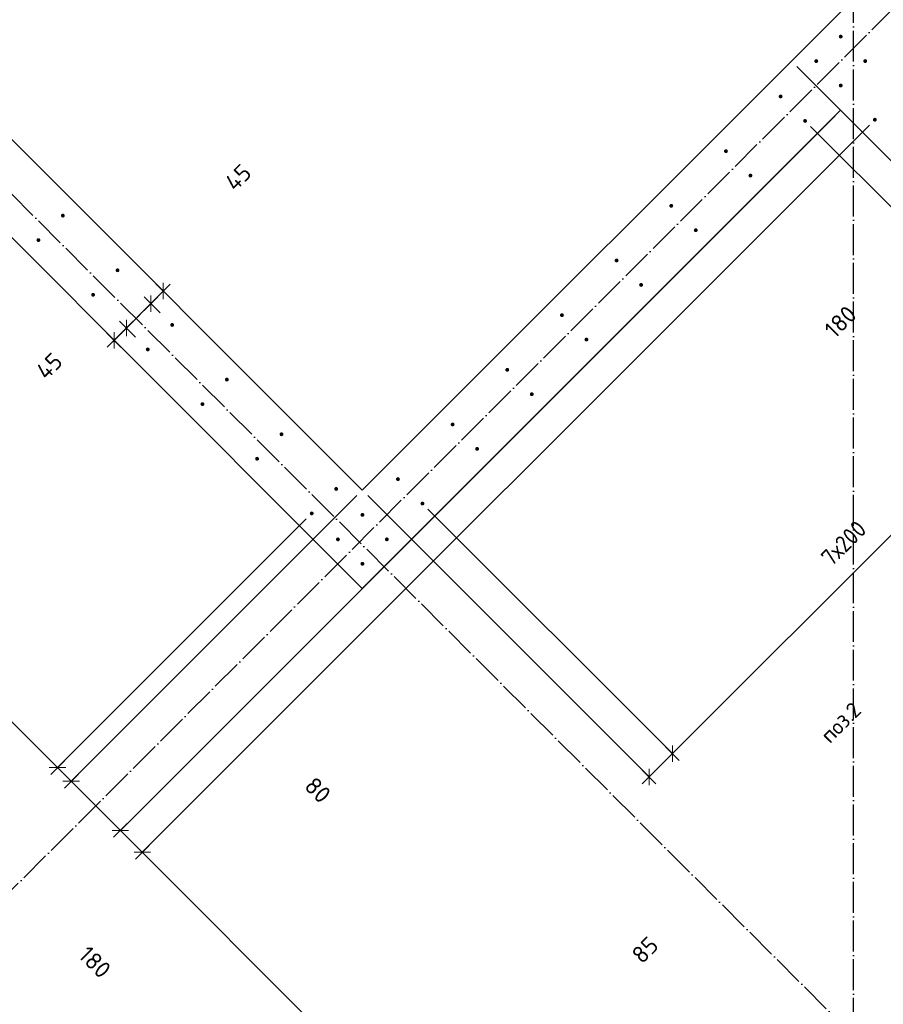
# Model space of a CAD drawing. Header units: millimetres. Extents: x -2995 to 47287, y -2809 to 58122.
# Tile 12 of 143: x 11743 to 13978, y 10487 to 13034. Entities that reach past the tile are written whole.
import ezdxf

# ---------------------------------------------------------------- set-up
doc = ezdxf.new("R2010")
doc.units = ezdxf.units.MM
doc.header["$PDMODE"] = 65
doc.linetypes.add('______11', pattern=[100, 80, -10, 0, -10])
doc.linetypes.add('______5', pattern=[220, 160, -20, 20, -20])
for name, color, linetype, lineweight in [('Standard', 7, 'Continuous', 25), ('Арм.стержн. вертикальными 1', 22, 'Continuous', 35), ('Размерная линия_ общее', 7, 'Continuous', 13), ('Фундамент (1)', 7, 'Continuous', 35)]:
    doc.layers.add(name, color=color, linetype=linetype, lineweight=lineweight)
doc.layers.add('Осевая линия_ общее', color=7, linetype='______5', lineweight=13, true_color=0xa0a0a0)
doc.styles.add('ISOCPEUR', font='ISOCPEUR')
doc.dimstyles.new('DIMSTYLE_10', dxfattribs={"dimtxt": 44, "dimasz": 50, "dimexe": 0, "dimexo": 0, "dimgap": 22, "dimtad": 0, "dimdec": 0, "dimrnd": 5, "dimzin": 12, "dimdsep": 46, "dimtxsty": 'ISOCPEUR', "dimblk1": 'ALL_ML_STRICH', "dimblk2": 'ALL_ML_STRICH', "dimsah": 1, "dimcen": 0, "dimclrd": 7, "dimclre": 256, "dimclrt": 7, "dimadec": 0, "dimazin": 0, "dimtfac": 1, "dimtdec": 0, "dimtix": 1, "dimtmove": 2, "dimatfit": 3, "dimfxl": 0, "dimtvp": 1.2, "dimtzin": 0, "dimlwd": 0, "dimlwe": -3, "dimarcsym": 0})
doc.dimstyles.new('DIMSTYLE_13', dxfattribs={"dimtxt": 44, "dimasz": 50, "dimexe": 0, "dimexo": 0, "dimgap": 22, "dimtad": 0, "dimdec": 0, "dimrnd": 5, "dimzin": 12, "dimdsep": 46, "dimtxsty": 'ISOCPEUR', "dimblk1": 'ALL_ML_STRICH', "dimblk2": 'ALL_ML_STRICH', "dimsah": 1, "dimcen": 0, "dimclrd": 7, "dimclre": 256, "dimclrt": 7, "dimadec": 0, "dimazin": 0, "dimtfac": 1, "dimtdec": 0, "dimtix": 1, "dimtmove": 2, "dimatfit": 3, "dimfxl": 0, "dimtzin": 0, "dimlwd": 0, "dimlwe": -3, "dimarcsym": 0})
doc.dimstyles.new('DIMSTYLE_3', dxfattribs={"dimtxt": 44, "dimasz": 50, "dimexe": 0, "dimexo": 0, "dimgap": 22, "dimtad": 2, "dimdec": 0, "dimrnd": 5, "dimzin": 12, "dimdsep": 46, "dimtxsty": 'ISOCPEUR', "dimblk1": 'ALL_ML_STRICH', "dimblk2": 'ALL_ML_STRICH', "dimsah": 1, "dimcen": 0, "dimclrd": 7, "dimclre": 256, "dimclrt": 7, "dimadec": 0, "dimazin": 0, "dimtfac": 1, "dimtdec": 0, "dimtix": 1, "dimtmove": 2, "dimatfit": 3, "dimfxl": 0, "dimtzin": 0, "dimlwd": 0, "dimlwe": -3, "dimarcsym": 0})
doc.dimstyles.new('DIMSTYLE_8', dxfattribs={"dimtxt": 44, "dimasz": 50, "dimexe": 0, "dimexo": 0, "dimgap": 22, "dimtad": 2, "dimdec": 0, "dimrnd": 5, "dimzin": 12, "dimdsep": 46, "dimtxsty": 'ISOCPEUR', "dimblk1": 'ALL_ML_STRICH', "dimblk2": 'ALL_ML_STRICH', "dimsah": 1, "dimcen": 0, "dimclrd": 7, "dimclre": 256, "dimclrt": 7, "dimadec": 0, "dimazin": 0, "dimtfac": 1, "dimtdec": 0, "dimtix": 1, "dimtmove": 2, "dimatfit": 3, "dimfxl": 0, "dimtvp": 1.2, "dimtzin": 0, "dimlwd": 0, "dimlwe": -3, "dimarcsym": 0})

# ---------------------------------------------------------------- blocks, each defined once
blk = doc.blocks.new('ALL_ML_STRICH')
at = {"color": 0, "linetype": 'ByBlock', "lineweight": -2}
for p, q in [((-1, 0), (0.5, 0)), ((-0.3, -0.3), (0.3, 0.3)), ((0, -0.5), (0, 0.5))]:
    blk.add_line(p, q, dxfattribs=at)
blk = doc.blocks.new('*D138')
at = {"layer": 'DEFPOINTS', "color": 7, "linetype": 'Continuous', "lineweight": 13, "transparency": 33554687}
for p in [(12081.5, 12364.8), (12114.6, 12331.8), (12120.4, 12261.6)]:
    blk.add_point(p, dxfattribs=at)
at = {"layer": 'Размерная линия_ общее', "color": 7, "linetype": 'Continuous', "lineweight": -2, "transparency": 33554687}
blk.add_line((12114.6, 12331.8), (12082.5, 12299.6), dxfattribs=at)
at = {"layer": 'Размерная линия_ общее', "color": 253, "linetype": 'Continuous', "lineweight": -2, "true_color": 0xa0a0a0, "transparency": 33554687}
for p, q in [((12095.7, 12350.7), (12114.6, 12331.8)), ((12106.3, 12275.8), (12082.5, 12299.6))]:
    blk.add_line(p, q, dxfattribs=at)
at = {"layer": 'Размерная линия_ общее', "color": 7, "linetype": 'Continuous', "lineweight": 13, "transparency": 33554687, "xscale": 50, "yscale": 50, "zscale": 50}
for p, rotation in [((12114.6, 12331.8), 44.99999999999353), ((12082.5, 12299.6), 224.9999999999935)]:
    blk.add_blockref('ALL_ML_STRICH', p, dxfattribs=dict(at, rotation=rotation))
at = {"layer": 'Размерная линия_ общее', "color": 7, "linetype": 'Continuous', "lineweight": 13, "transparency": 33554687, "insert": (12308, 12626.1), "char_height": 44, "width": 88, "attachment_point": 5, "rotation": 45, "style": 'ISOCPEUR'}
blk.add_mtext('\\A1;{45}', dxfattribs=at)
blk = doc.blocks.new('*D139')
at = {"layer": 'DEFPOINTS', "color": 7, "linetype": 'Continuous', "lineweight": 13, "transparency": 33554687}
for p in [(12082.5, 12299.6), (12120.4, 12261.6), (12057.1, 12198.3)]:
    blk.add_point(p, dxfattribs=at)
at = {"layer": 'Размерная линия_ общее', "color": 7, "linetype": 'Continuous', "lineweight": -2, "transparency": 33554687}
blk.add_line((12082.5, 12299.6), (12019.2, 12236.3), dxfattribs=at)
at = {"layer": 'Размерная линия_ общее', "color": 253, "linetype": 'Continuous', "lineweight": -2, "true_color": 0xa0a0a0, "transparency": 33554687}
for p, q in [((12106.3, 12275.8), (12082.5, 12299.6)), ((12043, 12212.5), (12019.2, 12236.3))]:
    blk.add_line(p, q, dxfattribs=at)
at = {"layer": 'Размерная линия_ общее', "color": 7, "linetype": 'Continuous', "lineweight": 13, "transparency": 33554687, "xscale": 50, "yscale": 50, "zscale": 50}
for p, rotation in [((12082.5, 12299.6), 44.99999999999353), ((12019.2, 12236.3), 224.9999999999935)]:
    blk.add_blockref('ALL_ML_STRICH', p, dxfattribs=dict(at, rotation=rotation))
at = {"layer": 'Размерная линия_ общее', "color": 7, "linetype": 'Continuous', "lineweight": 13, "transparency": 33554687, "insert": (11602.6, 12401.4), "char_height": 44, "width": 88, "attachment_point": 5, "rotation": 45, "style": 'ISOCPEUR'}
blk.add_mtext('\\A1;{90}', dxfattribs=at)
blk = doc.blocks.new('*D140')
at = {"layer": 'DEFPOINTS', "color": 7, "linetype": 'Continuous', "lineweight": 13, "transparency": 33554687}
for p in [(11954.3, 12237.6), (12019.2, 12236.3), (12057.1, 12198.3)]:
    blk.add_point(p, dxfattribs=at)
at = {"layer": 'Размерная линия_ общее', "color": 7, "linetype": 'Continuous', "lineweight": -2, "transparency": 33554687}
blk.add_line((12019.2, 12236.3), (11987.3, 12204.5), dxfattribs=at)
at = {"layer": 'Размерная линия_ общее', "color": 253, "linetype": 'Continuous', "lineweight": -2, "true_color": 0xa0a0a0, "transparency": 33554687}
for p, q in [((12043, 12212.5), (12019.2, 12236.3)), ((11968.4, 12223.4), (11987.3, 12204.5))]:
    blk.add_line(p, q, dxfattribs=at)
at = {"layer": 'Размерная линия_ общее', "color": 7, "linetype": 'Continuous', "lineweight": 13, "transparency": 33554687, "xscale": 50, "yscale": 50, "zscale": 50}
for p, rotation in [((11987.3, 12204.5), 224.9999999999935), ((12019.2, 12236.3), 44.99999999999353)]:
    blk.add_blockref('ALL_ML_STRICH', p, dxfattribs=dict(at, rotation=rotation))
at = {"layer": 'Размерная линия_ общее', "color": 7, "linetype": 'Continuous', "lineweight": 13, "transparency": 33554687, "insert": (11819.4, 12137.9), "char_height": 44, "width": 88, "attachment_point": 5, "rotation": 45, "style": 'ISOCPEUR'}
blk.add_mtext('\\A1;{45}', dxfattribs=at)
blk = doc.blocks.new('*D142')
at = {"layer": 'DEFPOINTS', "color": 7, "linetype": 'Continuous', "lineweight": 13, "transparency": 33554687}
for p in [(11367.4, 12888.1), (10709.7, 12230.4), (12498.8, 11756.7)]:
    blk.add_point(p, dxfattribs=at)
at = {"layer": 'Размерная линия_ общее', "color": 253, "linetype": 'Continuous', "lineweight": -2, "true_color": 0xa0a0a0, "transparency": 33554687}
for p, q in [((11353.2, 12873.9), (10709.7, 12230.4)), ((12484.6, 11742.6), (11841.1, 11099))]:
    blk.add_line(p, q, dxfattribs=at)
at = {"layer": 'Размерная линия_ общее', "color": 7, "linetype": 'Continuous', "lineweight": -2, "transparency": 33554687}
blk.add_line((10709.7, 12230.4), (11841.1, 11099), dxfattribs=at)
at = {"layer": 'Размерная линия_ общее', "color": 7, "linetype": 'Continuous', "lineweight": 13, "transparency": 33554687, "yscale": 50, "zscale": 50}
for p, xscale, rotation in [((10709.7, 12230.4), 50, 135.0000278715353), ((11841.1, 11099), 50.00000000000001, 315.0000278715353)]:
    blk.add_blockref('ALL_ML_STRICH', p, dxfattribs=dict(at, xscale=xscale, rotation=rotation))
at = {"layer": 'Размерная линия_ общее', "color": 7, "linetype": 'Continuous', "lineweight": 13, "transparency": 33554687, "insert": (11247.1, 11825.9), "char_height": 44, "width": 2.2, "attachment_point": 1, "rotation": 315, "line_spacing_factor": 0.60241, "style": 'ISOCPEUR'}
blk.add_mtext('\\W0.91;8х200=1600', dxfattribs=at)
blk = doc.blocks.new('*D143')
at = {"layer": 'DEFPOINTS', "color": 7, "linetype": 'Continuous', "lineweight": 13, "transparency": 33554687}
for p in [(12629.6, 11816.8), (12498.8, 11756.7), (11841.1, 11099)]:
    blk.add_point(p, dxfattribs=at)
at = {"layer": 'Размерная линия_ общее', "color": 253, "linetype": 'Continuous', "lineweight": -2, "true_color": 0xa0a0a0, "transparency": 33554687}
for p, q in [((12615.4, 11802.7), (11876.4, 11063.6)), ((12484.6, 11742.6), (11841.1, 11099))]:
    blk.add_line(p, q, dxfattribs=at)
at = {"layer": 'Размерная линия_ общее', "color": 7, "linetype": 'Continuous', "lineweight": -2, "transparency": 33554687}
blk.add_line((11841.1, 11099), (11876.4, 11063.6), dxfattribs=at)
at = {"layer": 'Размерная линия_ общее', "color": 7, "linetype": 'Continuous', "lineweight": 13, "transparency": 33554687, "yscale": 50, "zscale": 50}
for p, xscale, rotation in [((11841.1, 11099), 50, 135.0000278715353), ((11876.4, 11063.6), 50.00000000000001, 315.0000278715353)]:
    blk.add_blockref('ALL_ML_STRICH', p, dxfattribs=dict(at, xscale=xscale, rotation=rotation))
at = {"layer": 'Размерная линия_ общее', "color": 7, "linetype": 'Continuous', "lineweight": 13, "transparency": 33554687, "insert": (11339.3, 11154.8), "char_height": 44, "width": 88, "attachment_point": 5, "rotation": 315, "style": 'ISOCPEUR'}
blk.add_mtext('\\A1;{50}', dxfattribs=at)
blk = doc.blocks.new('*D144')
at = {"layer": 'DEFPOINTS', "color": 7, "linetype": 'Continuous', "lineweight": 13, "transparency": 33554687}
for p in [(13867, 12799.7), (12629.6, 11816.8), (11876.4, 11063.6)]:
    blk.add_point(p, dxfattribs=at)
at = {"layer": 'Размерная линия_ общее', "color": 253, "linetype": 'Continuous', "lineweight": -2, "true_color": 0xa0a0a0, "transparency": 33554687}
for p, q in [((13852.9, 12785.5), (12003.7, 10936.4)), ((12615.4, 11802.7), (11876.4, 11063.6))]:
    blk.add_line(p, q, dxfattribs=at)
at = {"layer": 'Размерная линия_ общее', "color": 7, "linetype": 'Continuous', "lineweight": -2, "transparency": 33554687}
blk.add_line((11876.4, 11063.6), (12003.7, 10936.4), dxfattribs=at)
at = {"layer": 'Размерная линия_ общее', "color": 7, "linetype": 'Continuous', "lineweight": 13, "transparency": 33554687, "yscale": 50, "zscale": 50}
for p, xscale, rotation in [((11876.4, 11063.6), 50, 135.0000278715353), ((12003.7, 10936.4), 50.00000000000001, 315.0000278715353)]:
    blk.add_blockref('ALL_ML_STRICH', p, dxfattribs=dict(at, xscale=xscale, rotation=rotation))
at = {"layer": 'Размерная линия_ общее', "color": 7, "linetype": 'Continuous', "lineweight": 13, "transparency": 33554687, "insert": (11937.7, 10595.6), "char_height": 44, "width": 132, "attachment_point": 5, "rotation": 315, "style": 'ISOCPEUR'}
blk.add_mtext('\\A1;{180}', dxfattribs=at)
blk = doc.blocks.new('*D145')
at = {"layer": 'DEFPOINTS', "color": 7, "linetype": 'Continuous', "lineweight": 13, "transparency": 33554687}
for p in [(13867, 12799.7), (13955.7, 12775.3), (12003.7, 10936.4)]:
    blk.add_point(p, dxfattribs=at)
at = {"layer": 'Размерная линия_ общее', "color": 253, "linetype": 'Continuous', "lineweight": -2, "true_color": 0xa0a0a0, "transparency": 33554687}
for p, q in [((13852.9, 12785.5), (12003.7, 10936.4)), ((13941.6, 12761.1), (12060.3, 10879.8))]:
    blk.add_line(p, q, dxfattribs=at)
at = {"layer": 'Размерная линия_ общее', "color": 7, "linetype": 'Continuous', "lineweight": -2, "transparency": 33554687}
blk.add_line((12003.7, 10936.4), (12060.3, 10879.8), dxfattribs=at)
at = {"layer": 'Размерная линия_ общее', "color": 7, "linetype": 'Continuous', "lineweight": 13, "transparency": 33554687, "yscale": 50, "zscale": 50}
for p, xscale, rotation in [((12003.7, 10936.4), 50, 135.0000278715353), ((12060.3, 10879.8), 50.00000000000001, 315.0000278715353)]:
    blk.add_blockref('ALL_ML_STRICH', p, dxfattribs=dict(at, xscale=xscale, rotation=rotation))
at = {"layer": 'Размерная линия_ общее', "color": 7, "linetype": 'Continuous', "lineweight": 13, "transparency": 33554687, "insert": (12514.5, 11040.8), "char_height": 44, "width": 88, "attachment_point": 5, "rotation": 315, "style": 'ISOCPEUR'}
blk.add_mtext('\\A1;{80}', dxfattribs=at)
blk = doc.blocks.new('*D146')
at = {"layer": 'DEFPOINTS', "color": 7, "linetype": 'Continuous', "lineweight": 13, "transparency": 33554687}
for p in [(13955.7, 12775.3), (15652.8, 11078.2), (12060.3, 10879.8)]:
    blk.add_point(p, dxfattribs=at)
at = {"layer": 'Размерная линия_ общее', "color": 253, "linetype": 'Continuous', "lineweight": -2, "true_color": 0xa0a0a0, "transparency": 33554687}
for p, q in [((13941.6, 12761.1), (12060.3, 10879.8)), ((15638.7, 11064.1), (13757.3, 9182.7))]:
    blk.add_line(p, q, dxfattribs=at)
at = {"layer": 'Размерная линия_ общее', "color": 7, "linetype": 'Continuous', "lineweight": -2, "transparency": 33554687}
blk.add_line((12060.3, 10879.8), (13757.3, 9182.7), dxfattribs=at)
at = {"layer": 'Размерная линия_ общее', "color": 7, "linetype": 'Continuous', "lineweight": 13, "transparency": 33554687, "yscale": 50, "zscale": 50}
for p, xscale, rotation in [((12060.3, 10879.8), 50, 135.0000278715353), ((13757.3, 9182.7), 50.00000000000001, 315.0000278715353)]:
    blk.add_blockref('ALL_ML_STRICH', p, dxfattribs=dict(at, xscale=xscale, rotation=rotation))
at = {"layer": 'Размерная линия_ общее', "color": 7, "linetype": 'Continuous', "lineweight": 13, "transparency": 33554687, "insert": (12869.2, 10203.8), "char_height": 44, "width": 2.2, "attachment_point": 1, "rotation": 315, "line_spacing_factor": 0.60241, "style": 'ISOCPEUR'}
blk.add_mtext('\\W0.91;12х200=2400', dxfattribs=at)
blk = doc.blocks.new('*D147')
at = {"layer": 'DEFPOINTS', "color": 7, "linetype": 'Continuous', "lineweight": 13, "transparency": 33554687}
for p in [(15652.8, 11078.2), (15648.9, 11017.8), (13757.3, 9182.7)]:
    blk.add_point(p, dxfattribs=at)
at = {"layer": 'Размерная линия_ общее', "color": 253, "linetype": 'Continuous', "lineweight": -2, "true_color": 0xa0a0a0, "transparency": 33554687}
for p, q in [((15638.7, 11064.1), (13757.3, 9182.7)), ((15634.8, 11003.6), (13785.6, 9154.5))]:
    blk.add_line(p, q, dxfattribs=at)
at = {"layer": 'Размерная линия_ общее', "color": 7, "linetype": 'Continuous', "lineweight": -2, "transparency": 33554687}
blk.add_line((13757.3, 9182.7), (13785.6, 9154.5), dxfattribs=at)
at = {"layer": 'Размерная линия_ общее', "color": 7, "linetype": 'Continuous', "lineweight": 13, "transparency": 33554687, "yscale": 50, "zscale": 50}
for p, xscale, rotation in [((13757.3, 9182.7), 50, 135.0000278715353), ((13785.6, 9154.5), 50.00000000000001, 315.0000278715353)]:
    blk.add_blockref('ALL_ML_STRICH', p, dxfattribs=dict(at, xscale=xscale, rotation=rotation))
at = {"layer": 'Размерная линия_ общее', "color": 7, "linetype": 'Continuous', "lineweight": 13, "transparency": 33554687, "insert": (13970, 9077.5), "char_height": 44, "width": 88, "attachment_point": 5, "rotation": 315, "style": 'ISOCPEUR'}
blk.add_mtext('\\A1;{40}', dxfattribs=at)
blk = doc.blocks.new('СЛОЖНЫЙ_ОБЪЕКТ_0')
at = {"layer": 'Осевая линия_ общее', "color": 253, "linetype": '______11', "lineweight": -3, "true_color": 0xa0a0a0, "transparency": 33554687}
for p, q in [((13900, -2590), (13900, 47490)), ((3543.2, 2603.2), (20704.7, 19764.7)), ((15387.3, 8917.7), (8924.3, 15380.6))]:
    blk.add_line(p, q, dxfattribs=at)
blk = doc.blocks.new('*D486')
at = {"layer": 'DEFPOINTS', "color": 7, "linetype": 'Continuous', "lineweight": 13, "transparency": 33554687}
for p in [(12629.6, 11816.8), (12785.1, 11782.2), (13371.7, 11074.7)]:
    blk.add_point(p, dxfattribs=at)
at = {"layer": 'Размерная линия_ общее', "color": 253, "linetype": 'Continuous', "lineweight": -2, "true_color": 0xa0a0a0, "transparency": 33554687}
for p, q in [((12643.7, 11802.7), (13371.7, 11074.7)), ((12799.3, 11768), (13432.1, 11135.2))]:
    blk.add_line(p, q, dxfattribs=at)
at = {"layer": 'Размерная линия_ общее', "color": 7, "linetype": 'Continuous', "lineweight": -2, "transparency": 33554687}
blk.add_line((13371.7, 11074.7), (13432.1, 11135.2), dxfattribs=at)
at = {"layer": 'Размерная линия_ общее', "color": 7, "linetype": 'Continuous', "lineweight": 13, "transparency": 33554687, "xscale": 50, "yscale": 50, "zscale": 50}
for p, rotation in [((13432.1, 11135.2), 45.00000000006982), ((13371.7, 11074.7), 225.0000000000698)]:
    blk.add_blockref('ALL_ML_STRICH', p, dxfattribs=dict(at, rotation=rotation))
at = {"layer": 'Размерная линия_ общее', "color": 7, "linetype": 'Continuous', "lineweight": 13, "transparency": 33554687, "insert": (13361, 10627.3), "char_height": 44, "width": 88, "attachment_point": 5, "rotation": 45, "style": 'ISOCPEUR'}
blk.add_mtext('\\A1;{85}', dxfattribs=at)
blk = doc.blocks.new('*D487')
at = {"layer": 'DEFPOINTS', "color": 7, "linetype": 'Continuous', "lineweight": 13, "transparency": 33554687}
for p in [(13775.1, 12772.1), (12785.1, 11782.2), (13432.1, 11135.2)]:
    blk.add_point(p, dxfattribs=at)
at = {"layer": 'Размерная линия_ общее', "color": 253, "linetype": 'Continuous', "lineweight": -2, "true_color": 0xa0a0a0, "transparency": 33554687}
for p, q in [((13789.2, 12758), (14422.1, 12125.1)), ((12799.3, 11768), (13432.1, 11135.2))]:
    blk.add_line(p, q, dxfattribs=at)
at = {"layer": 'Размерная линия_ общее', "color": 7, "linetype": 'Continuous', "lineweight": -2, "transparency": 33554687}
blk.add_line((13432.1, 11135.2), (14422.1, 12125.1), dxfattribs=at)
at = {"layer": 'Размерная линия_ общее', "color": 7, "linetype": 'Continuous', "lineweight": 13, "transparency": 33554687, "xscale": 50, "yscale": 50, "zscale": 50}
for p, rotation in [((14422.1, 12125.1), 45.00000000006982), ((13432.1, 11135.2), 225.0000000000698)]:
    blk.add_blockref('ALL_ML_STRICH', p, dxfattribs=dict(at, rotation=rotation))
at = {"layer": 'Размерная линия_ общее', "color": 7, "linetype": 'Continuous', "lineweight": 13, "transparency": 33554687, "insert": (13812.5, 11648.5), "char_height": 44, "width": 2.2, "attachment_point": 1, "rotation": 45, "line_spacing_factor": 0.60241, "style": 'ISOCPEUR'}
blk.add_mtext('\\W0.91;7х200', dxfattribs=at)
blk = doc.blocks.new('*D488')
at = {"layer": 'DEFPOINTS', "color": 7, "linetype": 'Continuous', "lineweight": 13, "transparency": 33554687}
for p in [(13739.7, 12927), (13775.1, 12772.1), (14422.1, 12125.1)]:
    blk.add_point(p, dxfattribs=at)
at = {"layer": 'Размерная линия_ общее', "color": 253, "linetype": 'Continuous', "lineweight": -2, "true_color": 0xa0a0a0, "transparency": 33554687}
for p, q in [((13753.9, 12912.8), (14481.8, 12184.9)), ((13789.2, 12758), (14422.1, 12125.1))]:
    blk.add_line(p, q, dxfattribs=at)
at = {"layer": 'Размерная линия_ общее', "color": 7, "linetype": 'Continuous', "lineweight": -2, "transparency": 33554687}
blk.add_line((14422.1, 12125.1), (14481.8, 12184.9), dxfattribs=at)
at = {"layer": 'Размерная линия_ общее', "color": 7, "linetype": 'Continuous', "lineweight": 13, "transparency": 33554687, "xscale": 50, "yscale": 50, "zscale": 50}
for p, rotation in [((14481.8, 12184.9), 45.00000000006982), ((14422.1, 12125.1), 225.0000000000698)]:
    blk.add_blockref('ALL_ML_STRICH', p, dxfattribs=dict(at, rotation=rotation))
at = {"layer": 'Размерная линия_ общее', "color": 7, "linetype": 'Continuous', "lineweight": 13, "transparency": 33554687, "insert": (14420.8, 11656.7), "char_height": 44, "width": 88, "attachment_point": 5, "rotation": 45, "style": 'ISOCPEUR'}
blk.add_mtext('\\A1;{85}', dxfattribs=at)
blk = doc.blocks.new('*D489')
at = {"layer": 'DEFPOINTS', "color": 7, "linetype": 'Continuous', "lineweight": 13, "transparency": 33554687}
for p in [(13739.7, 12927), (13994.3, 12927), (14481.8, 12184.9)]:
    blk.add_point(p, dxfattribs=at)
at = {"layer": 'Размерная линия_ общее', "color": 253, "linetype": 'Continuous', "lineweight": -2, "true_color": 0xa0a0a0, "transparency": 33554687}
for p, q in [((13753.9, 12912.8), (14481.8, 12184.9)), ((14008.4, 12912.8), (14609.1, 12312.1))]:
    blk.add_line(p, q, dxfattribs=at)
at = {"layer": 'Размерная линия_ общее', "color": 7, "linetype": 'Continuous', "lineweight": -2, "transparency": 33554687}
blk.add_line((14481.8, 12184.9), (14609.1, 12312.1), dxfattribs=at)
at = {"layer": 'Размерная линия_ общее', "color": 7, "linetype": 'Continuous', "lineweight": 13, "transparency": 33554687, "xscale": 50, "yscale": 50, "zscale": 50}
for p, rotation in [((14609.1, 12312.1), 45.00000000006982), ((14481.8, 12184.9), 225.0000000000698)]:
    blk.add_blockref('ALL_ML_STRICH', p, dxfattribs=dict(at, rotation=rotation))
at = {"layer": 'Размерная линия_ общее', "color": 7, "linetype": 'Continuous', "lineweight": 13, "transparency": 33554687, "insert": (13866.6, 12252.4), "char_height": 44, "width": 132, "attachment_point": 5, "rotation": 45, "style": 'ISOCPEUR'}
blk.add_mtext('\\A1;{180}', dxfattribs=at)

msp = doc.modelspace()

# ---------------------------------------------------------------- hatches: boundary and pattern name
at = {"layer": 'Арм.стержн. вертикальными 1', "linetype": 'Continuous', "lineweight": 50, "transparency": 33554687}
for points in [[(13872.4, 12990.3), (13872, 12992.2), (13870.9, 12993.8), (13869.3, 12994.9), (13867.4, 12995.3), (13865.4, 12994.9), (13863.8, 12993.8), (13862.7, 12992.2), (13862.4, 12990.3), (13862.7, 12988.4), (13863.8, 12986.8), (13865.4, 12985.7), (13867.4, 12985.3), (13869.3, 12985.7), (13870.9, 12986.8), (13872, 12988.4)], [(13809.1, 12927), (13808.7, 12928.9), (13807.6, 12930.5), (13806, 12931.6), (13804.1, 12932), (13802.1, 12931.6), (13800.5, 12930.5), (13799.4, 12928.9), (13799.1, 12927), (13799.4, 12925.1), (13800.5, 12923.4), (13802.1, 12922.4), (13804.1, 12922), (13806, 12922.4), (13807.6, 12923.4), (13808.7, 12925.1)], [(13935.7, 12927), (13935.3, 12928.9), (13934.2, 12930.5), (13932.6, 12931.6), (13930.7, 12932), (13928.8, 12931.6), (13927.1, 12930.5), (13926, 12928.9), (13925.7, 12927), (13926, 12925.1), (13927.1, 12923.4), (13928.8, 12922.4), (13930.7, 12922), (13932.6, 12922.4), (13934.2, 12923.4), (13935.3, 12925.1)], [(13872.4, 12863.7), (13872, 12865.6), (13870.9, 12867.2), (13869.3, 12868.3), (13867.4, 12868.7), (13865.4, 12868.3), (13863.8, 12867.2), (13862.7, 12865.6), (13862.4, 12863.7), (13862.7, 12861.8), (13863.8, 12860.1), (13865.4, 12859.1), (13867.4, 12858.7), (13869.3, 12859.1), (13870.9, 12860.1), (13872, 12861.8)], [(13716.8, 12835.4), (13716.4, 12837.3), (13715.3, 12838.9), (13713.7, 12840), (13711.8, 12840.4), (13709.9, 12840), (13708.2, 12838.9), (13707.2, 12837.3), (13706.8, 12835.4), (13707.2, 12833.5), (13708.2, 12831.9), (13709.9, 12830.8), (13711.8, 12830.4), (13713.7, 12830.8), (13715.3, 12831.9), (13716.4, 12833.5)], [(13780.1, 12772.1), (13779.7, 12774), (13778.6, 12775.6), (13777, 12776.7), (13775.1, 12777.1), (13773.2, 12776.7), (13771.5, 12775.6), (13770.5, 12774), (13770.1, 12772.1), (13770.5, 12770.2), (13771.5, 12768.6), (13773.2, 12767.5), (13775.1, 12767.1), (13777, 12767.5), (13778.6, 12768.6), (13779.7, 12770.2)], [(13960.7, 12775.3), (13960.4, 12777.2), (13959.3, 12778.8), (13957.7, 12779.9), (13955.7, 12780.3), (13953.8, 12779.9), (13952.2, 12778.8), (13951.1, 12777.2), (13950.7, 12775.3), (13951.1, 12773.4), (13952.2, 12771.8), (13953.8, 12770.7), (13955.7, 12770.3), (13957.7, 12770.7), (13959.3, 12771.8), (13960.4, 12773.4)], [(13575.4, 12694), (13575, 12695.9), (13573.9, 12697.5), (13572.3, 12698.6), (13570.4, 12699), (13568.4, 12698.6), (13566.8, 12697.5), (13565.7, 12695.9), (13565.4, 12694), (13565.7, 12692.1), (13566.8, 12690.5), (13568.4, 12689.4), (13570.4, 12689), (13572.3, 12689.4), (13573.9, 12690.5), (13575, 12692.1)], [(13638.7, 12630.7), (13638.3, 12632.6), (13637.2, 12634.2), (13635.6, 12635.3), (13633.7, 12635.7), (13631.7, 12635.3), (13630.1, 12634.2), (13629, 12632.6), (13628.7, 12630.7), (13629, 12628.8), (13630.1, 12627.1), (13631.7, 12626.1), (13633.7, 12625.7), (13635.6, 12626.1), (13637.2, 12627.1), (13638.3, 12628.8)], [(13433.9, 12552.6), (13433.6, 12554.5), (13432.5, 12556.1), (13430.8, 12557.2), (13428.9, 12557.6), (13427, 12557.2), (13425.4, 12556.1), (13424.3, 12554.5), (13423.9, 12552.6), (13424.3, 12550.7), (13425.4, 12549), (13427, 12547.9), (13428.9, 12547.6), (13430.8, 12547.9), (13432.5, 12549), (13433.6, 12550.7)], [(11860, 12527.1), (11859.6, 12529), (11858.5, 12530.6), (11856.9, 12531.7), (11855, 12532.1), (11853, 12531.7), (11851.4, 12530.6), (11850.3, 12529), (11850, 12527.1), (11850.3, 12525.2), (11851.4, 12523.6), (11853, 12522.5), (11855, 12522.1), (11856.9, 12522.5), (11858.5, 12523.6), (11859.6, 12525.2)], [(13497.2, 12489.3), (13496.9, 12491.2), (13495.8, 12492.8), (13494.2, 12493.9), (13492.2, 12494.3), (13490.3, 12493.9), (13488.7, 12492.8), (13487.6, 12491.2), (13487.2, 12489.3), (13487.6, 12487.3), (13488.7, 12485.7), (13490.3, 12484.6), (13492.2, 12484.3), (13494.2, 12484.6), (13495.8, 12485.7), (13496.9, 12487.3)], [(11796.6, 12463.8), (11796.3, 12465.7), (11795.2, 12467.3), (11793.6, 12468.4), (11791.6, 12468.8), (11789.7, 12468.4), (11788.1, 12467.3), (11787, 12465.7), (11786.6, 12463.8), (11787, 12461.9), (11788.1, 12460.3), (11789.7, 12459.2), (11791.6, 12458.8), (11793.6, 12459.2), (11795.2, 12460.3), (11796.3, 12461.9)], [(13292.5, 12411.1), (13292.1, 12413.1), (13291, 12414.7), (13289.4, 12415.8), (13287.5, 12416.1), (13285.6, 12415.8), (13284, 12414.7), (13282.9, 12413.1), (13282.5, 12411.1), (13282.9, 12409.2), (13284, 12407.6), (13285.6, 12406.5), (13287.5, 12406.1), (13289.4, 12406.5), (13291, 12407.6), (13292.1, 12409.2)], [(12001.4, 12385.7), (12001, 12387.6), (11999.9, 12389.2), (11998.3, 12390.3), (11996.4, 12390.7), (11994.5, 12390.3), (11992.8, 12389.2), (11991.8, 12387.6), (11991.4, 12385.7), (11991.8, 12383.8), (11992.8, 12382.2), (11994.5, 12381.1), (11996.4, 12380.7), (11998.3, 12381.1), (11999.9, 12382.2), (12001, 12383.8)], [(13355.8, 12347.8), (13355.4, 12349.8), (13354.4, 12351.4), (13352.7, 12352.5), (13350.8, 12352.8), (13348.9, 12352.5), (13347.3, 12351.4), (13346.2, 12349.8), (13345.8, 12347.8), (13346.2, 12345.9), (13347.3, 12344.3), (13348.9, 12343.2), (13350.8, 12342.8), (13352.7, 12343.2), (13354.4, 12344.3), (13355.4, 12345.9)], [(11938.1, 12322.4), (11937.7, 12324.3), (11936.6, 12325.9), (11935, 12327), (11933.1, 12327.4), (11931.2, 12327), (11929.5, 12325.9), (11928.5, 12324.3), (11928.1, 12322.4), (11928.5, 12320.5), (11929.5, 12318.8), (11931.2, 12317.8), (11933.1, 12317.4), (11935, 12317.8), (11936.6, 12318.8), (11937.7, 12320.5)], [(13151.1, 12269.7), (13150.7, 12271.6), (13149.6, 12273.3), (13148, 12274.3), (13146.1, 12274.7), (13144.2, 12274.3), (13142.6, 12273.3), (13141.5, 12271.6), (13141.1, 12269.7), (13141.5, 12267.8), (13142.6, 12266.2), (13144.2, 12265.1), (13146.1, 12264.7), (13148, 12265.1), (13149.6, 12266.2), (13150.7, 12267.8)], [(12142.8, 12244.3), (12142.4, 12246.2), (12141.3, 12247.8), (12139.7, 12248.9), (12137.8, 12249.3), (12135.9, 12248.9), (12134.3, 12247.8), (12133.2, 12246.2), (12132.8, 12244.3), (12133.2, 12242.4), (12134.3, 12240.7), (12135.9, 12239.7), (12137.8, 12239.3), (12139.7, 12239.7), (12141.3, 12240.7), (12142.4, 12242.4)], [(13214.4, 12206.4), (13214, 12208.3), (13212.9, 12210), (13211.3, 12211), (13209.4, 12211.4), (13207.5, 12211), (13205.9, 12210), (13204.8, 12208.3), (13204.4, 12206.4), (13204.8, 12204.5), (13205.9, 12202.9), (13207.5, 12201.8), (13209.4, 12201.4), (13211.3, 12201.8), (13212.9, 12202.9), (13214, 12204.5)], [(12079.5, 12181), (12079.1, 12182.9), (12078, 12184.5), (12076.4, 12185.6), (12074.5, 12186), (12072.6, 12185.6), (12071, 12184.5), (12069.9, 12182.9), (12069.5, 12181), (12069.9, 12179), (12071, 12177.4), (12072.6, 12176.3), (12074.5, 12176), (12076.4, 12176.3), (12078, 12177.4), (12079.1, 12179)], [(13009.7, 12128.3), (13009.3, 12130.2), (13008.2, 12131.8), (13006.6, 12132.9), (13004.7, 12133.3), (13002.8, 12132.9), (13001.1, 12131.8), (13000, 12130.2), (12999.7, 12128.3), (13000, 12126.4), (13001.1, 12124.8), (13002.8, 12123.7), (13004.7, 12123.3), (13006.6, 12123.7), (13008.2, 12124.8), (13009.3, 12126.4)], [(12284.2, 12102.8), (12283.8, 12104.8), (12282.8, 12106.4), (12281.1, 12107.5), (12279.2, 12107.8), (12277.3, 12107.5), (12275.7, 12106.4), (12274.6, 12104.8), (12274.2, 12102.8), (12274.6, 12100.9), (12275.7, 12099.3), (12277.3, 12098.2), (12279.2, 12097.8), (12281.1, 12098.2), (12282.8, 12099.3), (12283.8, 12100.9)], [(13073, 12065), (13072.6, 12066.9), (13071.5, 12068.5), (13069.9, 12069.6), (13068, 12070), (13066.1, 12069.6), (13064.4, 12068.5), (13063.4, 12066.9), (13063, 12065), (13063.4, 12063.1), (13064.4, 12061.5), (13066.1, 12060.4), (13068, 12060), (13069.9, 12060.4), (13071.5, 12061.5), (13072.6, 12063.1)], [(12220.9, 12039.5), (12220.5, 12041.5), (12219.4, 12043.1), (12217.8, 12044.2), (12215.9, 12044.5), (12214, 12044.2), (12212.4, 12043.1), (12211.3, 12041.5), (12210.9, 12039.5), (12211.3, 12037.6), (12212.4, 12036), (12214, 12034.9), (12215.9, 12034.5), (12217.8, 12034.9), (12219.4, 12036), (12220.5, 12037.6)], [(12868.2, 11986.9), (12867.9, 11988.8), (12866.8, 11990.4), (12865.2, 11991.5), (12863.2, 11991.9), (12861.3, 11991.5), (12859.7, 11990.4), (12858.6, 11988.8), (12858.2, 11986.9), (12858.6, 11985), (12859.7, 11983.3), (12861.3, 11982.3), (12863.2, 11981.9), (12865.2, 11982.3), (12866.8, 11983.3), (12867.9, 11985)], [(12425.6, 11961.4), (12425.3, 11963.3), (12424.2, 11965), (12422.6, 11966), (12420.6, 11966.4), (12418.7, 11966), (12417.1, 11965), (12416, 11963.3), (12415.6, 11961.4), (12416, 11959.5), (12417.1, 11957.9), (12418.7, 11956.8), (12420.6, 11956.4), (12422.6, 11956.8), (12424.2, 11957.9), (12425.3, 11959.5)], [(12931.6, 11923.6), (12931.2, 11925.5), (12930.1, 11927.1), (12928.5, 11928.2), (12926.6, 11928.6), (12924.6, 11928.2), (12923, 11927.1), (12921.9, 11925.5), (12921.6, 11923.6), (12921.9, 11921.7), (12923, 11920), (12924.6, 11919), (12926.6, 11918.6), (12928.5, 11919), (12930.1, 11920), (12931.2, 11921.7)], [(12362.3, 11898.1), (12362, 11900), (12360.9, 11901.7), (12359.2, 11902.7), (12357.3, 11903.1), (12355.4, 11902.7), (12353.8, 11901.7), (12352.7, 11900), (12352.3, 11898.1), (12352.7, 11896.2), (12353.8, 11894.6), (12355.4, 11893.5), (12357.3, 11893.1), (12359.2, 11893.5), (12360.9, 11894.6), (12362, 11896.2)], [(12726.8, 11845.5), (12726.4, 11847.4), (12725.4, 11849), (12723.7, 11850.1), (12721.8, 11850.5), (12719.9, 11850.1), (12718.3, 11849), (12717.2, 11847.4), (12716.8, 11845.5), (12717.2, 11843.5), (12718.3, 11841.9), (12719.9, 11840.8), (12721.8, 11840.5), (12723.7, 11840.8), (12725.4, 11841.9), (12726.4, 11843.5)], [(12567.1, 11820), (12566.7, 11821.9), (12565.6, 11823.5), (12564, 11824.6), (12562.1, 11825), (12560.1, 11824.6), (12558.5, 11823.5), (12557.4, 11821.9), (12557.1, 11820), (12557.4, 11818.1), (12558.5, 11816.5), (12560.1, 11815.4), (12562.1, 11815), (12564, 11815.4), (12565.6, 11816.5), (12566.7, 11818.1)], [(12790.1, 11782.2), (12789.8, 11784.1), (12788.7, 11785.7), (12787, 11786.8), (12785.1, 11787.2), (12783.2, 11786.8), (12781.6, 11785.7), (12780.5, 11784.1), (12780.1, 11782.2), (12780.5, 11780.2), (12781.6, 11778.6), (12783.2, 11777.5), (12785.1, 11777.2), (12787, 11777.5), (12788.7, 11778.6), (12789.8, 11780.2)], [(12503.8, 11756.7), (12503.4, 11758.6), (12502.3, 11760.2), (12500.7, 11761.3), (12498.8, 11761.7), (12496.8, 11761.3), (12495.2, 11760.2), (12494.1, 11758.6), (12493.8, 11756.7), (12494.1, 11754.8), (12495.2, 11753.2), (12496.8, 11752.1), (12498.8, 11751.7), (12500.7, 11752.1), (12502.3, 11753.2), (12503.4, 11754.8)], [(12634.9, 11752.9), (12634.5, 11754.8), (12633.5, 11756.4), (12631.8, 11757.5), (12629.9, 11757.9), (12628, 11757.5), (12626.4, 11756.4), (12625.3, 11754.8), (12624.9, 11752.9), (12625.3, 11750.9), (12626.4, 11749.3), (12628, 11748.2), (12629.9, 11747.9), (12631.8, 11748.2), (12633.5, 11749.3), (12634.5, 11750.9)], [(12571.6, 11689.5), (12571.2, 11691.5), (12570.1, 11693.1), (12568.5, 11694.2), (12566.6, 11694.5), (12564.7, 11694.2), (12563.1, 11693.1), (12562, 11691.5), (12561.6, 11689.5), (12562, 11687.6), (12563.1, 11686), (12564.7, 11684.9), (12566.6, 11684.5), (12568.5, 11684.9), (12570.1, 11686), (12571.2, 11687.6)], [(12698.2, 11689.5), (12697.8, 11691.5), (12696.8, 11693.1), (12695.1, 11694.2), (12693.2, 11694.5), (12691.3, 11694.2), (12689.7, 11693.1), (12688.6, 11691.5), (12688.2, 11689.5), (12688.6, 11687.6), (12689.7, 11686), (12691.3, 11684.9), (12693.2, 11684.5), (12695.1, 11684.9), (12696.8, 11686), (12697.8, 11687.6)], [(12634.9, 11626.2), (12634.5, 11628.1), (12633.5, 11629.8), (12631.8, 11630.9), (12629.9, 11631.2), (12628, 11630.9), (12626.4, 11629.8), (12625.3, 11628.1), (12624.9, 11626.2), (12625.3, 11624.3), (12626.4, 11622.7), (12628, 11621.6), (12629.9, 11621.2), (12631.8, 11621.6), (12633.5, 11622.7), (12634.5, 11624.3)]]:
    msp.add_hatch(color=4, dxfattribs=at).paths.add_polyline_path(points)

# ---------------------------------------------------------------- linework, layer by layer
at = {"color": 7, "linetype": 'Continuous', "lineweight": 25, "transparency": 33554687}
msp.add_line((15648.9, 11017.8), (13867, 12799.7), dxfattribs=at)
at = {"layer": 'Standard', "color": 7, "linetype": 'Continuous', "lineweight": 25, "transparency": 33554687}
for p, q in [((12629.6, 11816.8), (14510.5, 13697.7)), ((13867, 12799.7), (12629.6, 11562.2)), ((12629.6, 11562.2), (12502.3, 11689.5))]:
    msp.add_line(p, q, dxfattribs=at)
at = {"layer": 'Фундамент (1)', "color": 7, "linetype": 'Continuous', "lineweight": 25, "transparency": 33554687}
for p, q in [((12502.3, 11689.5), (11137.6, 13054.2)), ((11392.1, 13054.2), (12629.6, 11816.8))]:
    msp.add_line(p, q, dxfattribs=at)

# ---------------------------------------------------------------- block references
at = {"layer": 'Осевая линия_ общее', "color": 253, "linetype": '______11', "lineweight": -3, "true_color": 0xa0a0a0, "transparency": 33554687}
msp.add_blockref('СЛОЖНЫЙ_ОБЪЕКТ_0', (0, 0), dxfattribs=at)

# ---------------------------------------------------------------- texts
at = {"layer": 'Standard', "color": 7, "linetype": 'Continuous', "lineweight": 18, "transparency": 33554687, "insert": (13839.3, 11159.1), "char_height": 40, "width": 140.769, "attachment_point": 7, "rotation": 45, "style": 'ISOCPEUR'}
msp.add_mtext('\\A1;{\\fISOCPEUR|i0|b0;\\H40.000000;\\W1.000000;\\C7;поз.2}\\P', dxfattribs=at)

# ---------------------------------------------------------------- dimensions: what is measured, and where the dimension line sits
at = {"layer": 'Размерная линия_ общее', "color": 7, "linetype": 'Continuous', "lineweight": 13, "transparency": 33554687}
for base, p1, p2, angle, dimstyle, picture, middle in [((14481.8208, 12184.8689), (13789.2245, 12757.9594), (13753.8692, 12912.8205), 45, 'DIMSTYLE_10', '*D488', (14420.8003, 11656.7473)), ((14609.1, 12312.1), (13753.9, 12912.8), (14008.4, 12912.8), 45, 'DIMSTYLE_3', '*D489', (13866.6, 12252.4)), ((12003.7, 10936.4), (12615.4, 11802.7), (13852.9, 12785.5), 315, 'DIMSTYLE_13', '*D144', (11937.7, 10595.6)), ((12060.3, 10879.8), (13852.9, 12785.5), (13941.6, 12761.1), 315, 'DIMSTYLE_8', '*D145', (12514.5, 11040.8)), ((12082.5, 12299.6), (12095.7, 12350.7), (12106.3, 12275.8), 225, 'DIMSTYLE_8', '*D138', (12308, 12626.1)), ((12019.2, 12236.3), (12106.3, 12275.8), (12043, 12212.5), 225, 'DIMSTYLE_8', '*D139', (11602.6, 12401.4)), ((11987.3, 12204.5), (12043, 12212.5), (11968.4, 12223.4), 225, 'DIMSTYLE_8', '*D140', (11819.4, 12137.9)), ((11876.4, 11063.6), (12484.6, 11742.6), (12615.4, 11802.7), 315, 'DIMSTYLE_10', '*D143', (11339.3, 11154.8)), ((13432.1, 11135.2), (12643.7, 11802.7), (12799.3, 11768), 45, 'DIMSTYLE_10', '*D486', (13361, 10627.3)), ((13785.6, 9154.5), (15638.7, 11064.1), (15634.8, 11003.6), 315, 'DIMSTYLE_8', '*D147', (13970, 9077.5))]:
    dim = msp.add_linear_dim(base=base, p1=p1, p2=p2, angle=angle, dimstyle=dimstyle, override={"dimpost": '<>', "dimclrd": 7, "dimclre": 253, "dimclrt": 7, "dimlwd": 0, "dimlwe": 65533}, dxfattribs=at)
    dim.commit()
    dim.dimension.update_dxf_attribs({"geometry": picture, "text_midpoint": middle, "dimtype": 160})
for base, p1, p2, angle, text, picture, middle in [((11841.1, 11099), (11353.2, 12873.9), (12484.6, 11742.6), 315, '\\W0.91;8х200=1600', '*D142', (11290.9, 11680.2)), ((13757.3, 9182.7), (13941.6, 12761.1), (15638.7, 11064.1), 315, '\\W0.91;12х200=2400', '*D146', (12924.3, 10046.8)), ((14422.1, 12125.1), (12799.3, 11768), (13789.2, 12758), 45, '\\W0.91;7х200', '*D487', (13911.5, 11645.7))]:
    dim = msp.add_linear_dim(base=base, p1=p1, p2=p2, angle=angle, text=text, dimstyle='DIMSTYLE_3', override={"dimpost": '<>', "dimclrd": 7, "dimclre": 253, "dimclrt": 7, "dimlwd": 0, "dimlwe": 65533}, dxfattribs=at)
    dim.commit()
    dim.dimension.update_dxf_attribs({"geometry": picture, "text_midpoint": middle, "dimtype": 160})

doc.saveas('drawing.dxf')
